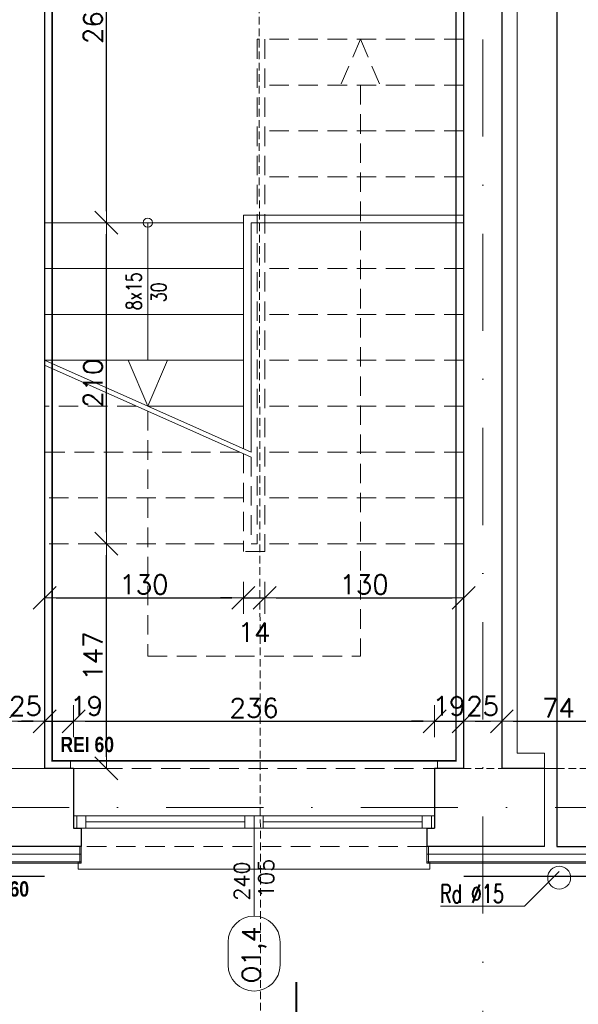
# Model space of a CAD drawing. Header units: millimetres. Extents: x 23192 to 177760, y -399809 to -79279.
# Tile 90 of 256: x 49814 to 50180, y -195729 to -195085. Entities that reach past the tile are written whole.
import ezdxf
from ezdxf.enums import TextEntityAlignment as Align

# ---------------------------------------------------------------- set-up
doc = ezdxf.new("R2010")
doc.units = ezdxf.units.MM
for name, pattern in [('2_3', [1, 0.5, -0.5]), ('CARKOVANA', [7.5, 5, -2.5]), ('DASHDOT', [25.4, 12.7, -6.35, 0, -6.35]), ('HIDDEN', [9.525, 6.35, -3.175])]:
    doc.linetypes.add(name, pattern=pattern)
doc.layers.get('0').update_dxf_attribs({"lineweight": 0})
for name, color, linetype, lineweight in [('! WYPOSAŻENIE', 252, 'Continuous', 5), ('!! 0_ Istn-okna', 6, 'Continuous', 13), ('!! 0_ Istn-sciany', 3, 'Continuous', 30), ('!! 0_ Istn-widok', 1, 'Continuous', 15), ('!! 0_ Opis', 8, 'Continuous', 13), ('!! 0_Istn-cienka', 4, 'Continuous', 9), ('!! 0_Opis_okna', 8, 'Continuous', 15), ('!! 0_Widok', 1, 'Continuous', 15), ('!! 1  WYDZIELENIE PPOŻ', 252, 'Continuous', 0), ('!! 1_ tynk zewn  - nowy', 21, 'Continuous', 20), ('!! 2_ remont Ocieplenie', 4, 'ZIGZAG', 5), ('!! wymiary osi', 250, 'Continuous', 9), ('0-osie-liniA', 14, 'DASHDOT', 5), ('Dimension (ISO)', 7, 'Continuous', 25)]:
    doc.layers.add(name, color=color, linetype=linetype, lineweight=lineweight)
doc.layers.add('!! 1_Wyburzenia', color=252, linetype='CARKOVANA', lineweight=13, true_color=0x696969)
doc.styles.add('ARCHETYP', font='romans.shx', dxfattribs={"height": 15})
doc.styles.add('Note Text (ISO)', font='tahoma.ttf')
doc.styles.add('SIMPLEX', font='simplex.shx', dxfattribs={"width": 0.77})
doc.styles.add('STYLE7', font='ARIALNB.TTF')
doc.styles.add('TXT', font='simplex.shx')
doc.linetypes.add('ZIGZAG', pattern='A,0.00254,-5.08,[131,ltypeshp.shx,S=5.08,R=0,X=-5.08,Y=0],-10.16,[131,ltypeshp.shx,S=5.08,R=180,X=5.08,Y=0],-5.08', length=20.32254)
doc.dimstyles.new('Default (ISO)', dxfattribs={"dimscale": 5, "dimtxt": 5, "dimasz": 5, "dimexe": 3.175, "dimexo": 0, "dimgap": 0.762, "dimtad": 1, "dimdec": 0, "dimrnd": 1e-08, "dimzin": 0, "dimtxsty": 'Note Text (ISO)', "dimcen": 0.09, "dimdle": 10, "dimclrd": 256, "dimclre": 256, "dimclrt": 256, "dimazin": 0, "dimtfac": 0.70104, "dimtmove": 0, "dimatfit": 3, "dimfxl": 1, "dimtolj": 1, "dimtzin": 0, "dimlwd": -1, "dimlwe": -1, "dimarcsym": 0})
doc.dimstyles.new('DIM50', dxfattribs={"dimscale": 5, "dimtxt": 2.5, "dimasz": 1.5, "dimexe": 0, "dimexo": 0, "dimgap": 0.5, "dimtad": 1, "dimdec": 4, "dimrnd": 0.5, "dimdsep": 46, "dimtxsty": 'TXT', "dimblk1": 'TICK1', "dimblk2": 'TICK1', "dimsah": 1, "dimcen": 0, "dimse1": 1, "dimse2": 1, "dimclrd": 1, "dimclre": 7, "dimclrt": 9, "dimadec": 0, "dimazin": 0, "dimtfac": 1, "dimtdec": 4, "dimtmove": 2, "dimatfit": 3, "dimldrblk": 'TICK1', "dimfxl": 1, "dimtolj": 1, "dimarcsym": 0})

# ---------------------------------------------------------------- blocks, each defined once
blk = doc.blocks.new('BLOK OSI')
at = {"layer": '0-osie-liniA', "ltscale": 5}
for points in [[(50117.21142, -193635.47368), (50117.21142, -195993.9543)], [(48639.33021, -195663.0883), (55424.2848, -195663.0883)]]:
    blk.add_lwpolyline(points, dxfattribs=at)
blk = doc.blocks.new('*D1405')
at = {"layer": 'DEFPOINTS', "color": 0, "transparency": 16777216}
for p in [(-689.8, 120.2), (510.2, 120.2), (510.2, 18.8)]:
    blk.add_point(p, dxfattribs=at)
at = {"layer": 'Dimension (ISO)', "transparency": 16777216}
for p, q in [((-689.8, 120.2), (-689.8, 2.9)), ((510.2, 120.2), (510.2, 2.9)), ((-664.8, 18.8), (485.2, 18.8))]:
    blk.add_line(p, q, dxfattribs=at)
for points in [[(-664.8, 22.9), (-664.8, 14.6), (-689.8, 18.8)], [(485.2, 22.9), (485.2, 14.6), (510.2, 18.8)]]:
    blk.add_solid(points, dxfattribs=at)
at = {"layer": 'Dimension (ISO)', "lineweight": 9, "transparency": 16777216, "insert": (-160.6, 48.6), "char_height": 25, "attachment_point": 1, "style": 'Note Text (ISO)'}
blk.add_mtext('\\A1;1200', dxfattribs=at)
blk = doc.blocks.new('1_ok-opis')
blk.add_line((0, 111.61), (0, 50))
for points in [[(-17, 128.61), (-17, 143.61)], [(17, 128.61), (17, 143.61)]]:
    blk.add_lwpolyline(points)
for centre, start, end in [((0, 143.61), 0, 180), ((0, 128.61), 180, 0)]:
    blk.add_arc(centre, 17, start, end)
at = {"style": 'ARCHETYP'}
for tag, height, rotation, p in [('NR', 12, 90, (0, 136.9)), ('NR', 12, 270, (0, 136.9)), ('SZEROKOŚĆ', 10, 90, (-8, 78.29)), ('WYSOKOŚĆ', 10, 270, (-8, 78.29)), ('WYSOKOŚĆ', 10, 90, (8, 78.29)), ('SZEROKOŚĆ', 10, 270, (8, 78.29))]:
    blk.add_attdef(tag, text='', height=height, rotation=rotation, dxfattribs=at).set_placement(p, align=Align.MIDDLE)
blk = doc.blocks.new('TICK1')
at = {"color": 2}
blk.add_line((-1, -1), (1, 1), dxfattribs=at)
at = {"color": 0}
for p, q in [((0, -1.4), (0, 1.4)), ((0, 0), (-1, 0))]:
    blk.add_line(p, q, dxfattribs=at)
blk = doc.blocks.new('*D2273')
at = {"layer": '!! wymiary osi', "color": 1, "lineweight": -2, "transparency": 16777216}
blk.add_line((50097.21, -194587.79), (49231.21, -194587.79), dxfattribs=at)
at = {"layer": 'DEFPOINTS', "color": 0, "transparency": 16777216}
for p in [(49223.71, -194587.79), (50104.71, -194639.09), (49223.71, -195576.34)]:
    blk.add_point(p, dxfattribs=at)
at = {"layer": '!! wymiary osi', "color": 1, "lineweight": -2, "transparency": 16777216, "xscale": 7.5, "yscale": 7.5, "zscale": 7.5, "rotation": 180}
blk.add_blockref('TICK1', (49223.71, -194587.79), dxfattribs=at)
at = {"layer": '!! wymiary osi', "color": 1, "lineweight": -2, "transparency": 16777216, "xscale": 7.5, "yscale": 7.5, "zscale": 7.5}
blk.add_blockref('TICK1', (50104.71, -194587.79), dxfattribs=at)
at = {"layer": '!! wymiary osi', "color": 9, "transparency": 16777216, "insert": (49664.21, -194579.04), "char_height": 12.5, "attachment_point": 5, "style": 'TXT'}
blk.add_mtext('\\A1;881', dxfattribs=at)
blk = doc.blocks.new('*D2291')
at = {"layer": '!! wymiary osi', "color": 1, "lineweight": -2, "transparency": 16777216}
blk.add_line((48888.21, -195854.74), (51948.21, -195854.74), dxfattribs=at)
at = {"layer": 'DEFPOINTS', "color": 0, "transparency": 16777216}
for p in [(48880.71, -195636.59), (51955.71, -195636.59), (51955.71, -195854.74)]:
    blk.add_point(p, dxfattribs=at)
at = {"layer": '!! wymiary osi', "color": 1, "lineweight": -2, "transparency": 16777216, "xscale": 7.5, "yscale": 7.5, "zscale": 7.5, "rotation": 180}
blk.add_blockref('TICK1', (48880.71, -195854.74), dxfattribs=at)
at = {"layer": '!! wymiary osi', "color": 1, "lineweight": -2, "transparency": 16777216, "xscale": 7.5, "yscale": 7.5, "zscale": 7.5}
blk.add_blockref('TICK1', (51955.71, -195854.74), dxfattribs=at)
at = {"layer": '!! wymiary osi', "color": 9, "transparency": 16777216, "insert": (50418.21, -195845.99), "char_height": 12.5, "attachment_point": 5, "style": 'TXT'}
blk.add_mtext('\\A1;3075', dxfattribs=at)
blk = doc.blocks.new('*D2302')
at = {"layer": '!! wymiary osi', "color": 1, "lineweight": -2, "transparency": 16777216}
blk.add_line((49813.21, -195825.86), (49823.21, -195825.86), dxfattribs=at)
at = {"layer": 'DEFPOINTS', "color": 0, "transparency": 16777216}
for p in [(49805.71, -195574.59), (49830.71, -195574.59), (49830.71, -195825.86)]:
    blk.add_point(p, dxfattribs=at)
at = {"layer": '!! wymiary osi', "color": 1, "lineweight": -2, "transparency": 16777216, "xscale": 7.5, "yscale": 7.5, "zscale": 7.5, "rotation": 180}
blk.add_blockref('TICK1', (49805.71, -195825.86), dxfattribs=at)
at = {"layer": '!! wymiary osi', "color": 1, "lineweight": -2, "transparency": 16777216, "xscale": 7.5, "yscale": 7.5, "zscale": 7.5}
blk.add_blockref('TICK1', (49830.71, -195825.86), dxfattribs=at)
at = {"layer": '!! wymiary osi', "color": 9, "transparency": 16777216, "insert": (49818.21, -195848.36), "char_height": 12.5, "attachment_point": 5, "style": 'TXT'}
blk.add_mtext('\\A1;25', dxfattribs=at)
blk = doc.blocks.new('*D2303')
at = {"layer": '!! wymiary osi', "color": 1, "lineweight": -2, "transparency": 16777216}
blk.add_line((49838.21, -195825.86), (50097.21, -195825.86), dxfattribs=at)
at = {"layer": 'DEFPOINTS', "color": 0, "transparency": 16777216}
for p in [(49830.71, -195574.59), (50104.71, -195574.59), (50104.71, -195825.86)]:
    blk.add_point(p, dxfattribs=at)
at = {"layer": '!! wymiary osi', "color": 1, "lineweight": -2, "transparency": 16777216, "xscale": 7.5, "yscale": 7.5, "zscale": 7.5, "rotation": 180}
blk.add_blockref('TICK1', (49830.71, -195825.86), dxfattribs=at)
at = {"layer": '!! wymiary osi', "color": 1, "lineweight": -2, "transparency": 16777216, "xscale": 7.5, "yscale": 7.5, "zscale": 7.5}
blk.add_blockref('TICK1', (50104.71, -195825.86), dxfattribs=at)
at = {"layer": '!! wymiary osi', "color": 9, "transparency": 16777216, "insert": (49967.71, -195817.11), "char_height": 12.5, "attachment_point": 5, "style": 'TXT'}
blk.add_mtext('\\A1;274', dxfattribs=at)
blk = doc.blocks.new('*D2304')
at = {"layer": '!! wymiary osi', "color": 1, "lineweight": -2, "transparency": 16777216}
blk.add_line((50112.21, -195825.86), (50196.21, -195825.86), dxfattribs=at)
at = {"layer": 'DEFPOINTS', "color": 0, "transparency": 16777216}
for p in [(50104.71, -195574.59), (50203.71, -195574.59), (50203.71, -195825.86)]:
    blk.add_point(p, dxfattribs=at)
at = {"layer": '!! wymiary osi', "color": 1, "lineweight": -2, "transparency": 16777216, "xscale": 7.5, "yscale": 7.5, "zscale": 7.5, "rotation": 180}
blk.add_blockref('TICK1', (50104.71, -195825.86), dxfattribs=at)
at = {"layer": '!! wymiary osi', "color": 1, "lineweight": -2, "transparency": 16777216, "xscale": 7.5, "yscale": 7.5, "zscale": 7.5}
blk.add_blockref('TICK1', (50203.71, -195825.86), dxfattribs=at)
at = {"layer": '!! wymiary osi', "color": 9, "transparency": 16777216, "insert": (50154.21, -195817.11), "char_height": 12.5, "attachment_point": 5, "style": 'TXT'}
blk.add_mtext('\\A1;99', dxfattribs=at)
blk = doc.blocks.new('*D2324')
at = {"layer": '!! wymiary osi', "color": 1, "lineweight": -2, "transparency": 16777216}
blk.add_line((49871.15, -195567.09), (49871.15, -195435.09), dxfattribs=at)
at = {"layer": 'DEFPOINTS', "color": 0, "transparency": 16777216}
for p in [(49830.71, -195427.59), (49871.15, -195427.59), (49830.71, -195574.59)]:
    blk.add_point(p, dxfattribs=at)
at = {"layer": '!! wymiary osi', "color": 1, "lineweight": -2, "transparency": 16777216, "xscale": 7.5, "yscale": 7.5, "zscale": 7.5}
for p, rotation in [((49871.15, -195427.59), 90), ((49871.15, -195574.59), 270)]:
    blk.add_blockref('TICK1', p, dxfattribs=dict(at, rotation=rotation))
at = {"layer": '!! wymiary osi', "color": 9, "transparency": 16777216, "insert": (49862.4, -195501.09), "char_height": 12.5, "attachment_point": 5, "rotation": 90, "style": 'TXT'}
blk.add_mtext('\\A1;147', dxfattribs=at)
blk = doc.blocks.new('*D2325')
at = {"layer": '!! wymiary osi', "color": 1, "lineweight": -2, "transparency": 16777216}
blk.add_line((49871.15, -195420.09), (49871.15, -195225.09), dxfattribs=at)
at = {"layer": 'DEFPOINTS', "color": 0, "transparency": 16777216}
for p in [(49830.71, -195217.59), (49871.15, -195217.59), (49830.71, -195427.59)]:
    blk.add_point(p, dxfattribs=at)
at = {"layer": '!! wymiary osi', "color": 1, "lineweight": -2, "transparency": 16777216, "xscale": 7.5, "yscale": 7.5, "zscale": 7.5}
for p, rotation in [((49871.15, -195217.59), 90), ((49871.15, -195427.59), 270)]:
    blk.add_blockref('TICK1', p, dxfattribs=dict(at, rotation=rotation))
at = {"layer": '!! wymiary osi', "color": 9, "transparency": 16777216, "insert": (49862.4, -195322.59), "char_height": 12.5, "attachment_point": 5, "rotation": 90, "style": 'TXT'}
blk.add_mtext('\\A1;210', dxfattribs=at)
blk = doc.blocks.new('*D2326')
at = {"layer": '!! wymiary osi', "color": 1, "lineweight": -2, "transparency": 16777216}
blk.add_line((49871.15, -195210.09), (49871.15, -194959.09), dxfattribs=at)
at = {"layer": 'DEFPOINTS', "color": 0, "transparency": 16777216}
for p in [(49830.71, -194951.59), (49871.15, -194951.59), (49830.71, -195217.59)]:
    blk.add_point(p, dxfattribs=at)
at = {"layer": '!! wymiary osi', "color": 1, "lineweight": -2, "transparency": 16777216, "xscale": 7.5, "yscale": 7.5, "zscale": 7.5}
for p, rotation in [((49871.15, -194951.59), 90), ((49871.15, -195217.59), 270)]:
    blk.add_blockref('TICK1', p, dxfattribs=dict(at, rotation=rotation))
at = {"layer": '!! wymiary osi', "color": 9, "transparency": 16777216, "insert": (49862.4, -195084.59), "char_height": 12.5, "attachment_point": 5, "rotation": 90, "style": 'TXT'}
blk.add_mtext('\\A1;266', dxfattribs=at)
blk = doc.blocks.new('*D2327')
at = {"layer": '!! wymiary osi', "color": 1, "lineweight": -2, "transparency": 16777216}
blk.add_line((49838.21, -195462.99), (49953.21, -195462.99), dxfattribs=at)
at = {"layer": 'DEFPOINTS', "color": 0, "transparency": 16777216}
for p in [(49830.71, -195427.59), (49960.71, -195427.59), (49960.71, -195462.99)]:
    blk.add_point(p, dxfattribs=at)
at = {"layer": '!! wymiary osi', "color": 1, "lineweight": -2, "transparency": 16777216, "xscale": 7.5, "yscale": 7.5, "zscale": 7.5, "rotation": 180}
blk.add_blockref('TICK1', (49830.71, -195462.99), dxfattribs=at)
at = {"layer": '!! wymiary osi', "color": 1, "lineweight": -2, "transparency": 16777216, "xscale": 7.5, "yscale": 7.5, "zscale": 7.5}
blk.add_blockref('TICK1', (49960.71, -195462.99), dxfattribs=at)
at = {"layer": '!! wymiary osi', "color": 9, "transparency": 16777216, "insert": (49895.71, -195454.24), "char_height": 12.5, "attachment_point": 5, "style": 'TXT'}
blk.add_mtext('\\A1;130', dxfattribs=at)
blk = doc.blocks.new('*D2328')
at = {"layer": '!! wymiary osi', "color": 1, "lineweight": -2, "transparency": 16777216}
for p, q in [((49953.21, -195462.99), (49945.71, -195462.99)), ((49960.71, -195462.99), (49974.71, -195462.99)), ((49982.21, -195462.99), (49989.71, -195462.99))]:
    blk.add_line(p, q, dxfattribs=at)
at = {"layer": 'DEFPOINTS', "color": 0, "transparency": 16777216}
for p in [(49960.71, -195427.59), (49974.71, -195427.59), (49974.71, -195462.99)]:
    blk.add_point(p, dxfattribs=at)
at = {"layer": '!! wymiary osi', "color": 1, "lineweight": -2, "transparency": 16777216, "xscale": 7.5, "yscale": 7.5, "zscale": 7.5}
blk.add_blockref('TICK1', (49960.71, -195462.99), dxfattribs=at)
at = {"layer": '!! wymiary osi', "color": 1, "lineweight": -2, "transparency": 16777216, "xscale": 7.5, "yscale": 7.5, "zscale": 7.5, "rotation": 180}
blk.add_blockref('TICK1', (49974.71, -195462.99), dxfattribs=at)
at = {"layer": '!! wymiary osi', "color": 9, "transparency": 16777216, "insert": (49967.71, -195485.49), "char_height": 12.5, "attachment_point": 5, "style": 'TXT'}
blk.add_mtext('\\A1;14', dxfattribs=at)
blk = doc.blocks.new('*D2329')
at = {"layer": '!! wymiary osi', "color": 1, "lineweight": -2, "transparency": 16777216}
blk.add_line((49982.21, -195462.99), (50097.21, -195462.99), dxfattribs=at)
at = {"layer": 'DEFPOINTS', "color": 0, "transparency": 16777216}
for p in [(49974.71, -195427.59), (50104.71, -195427.59), (50104.71, -195462.99)]:
    blk.add_point(p, dxfattribs=at)
at = {"layer": '!! wymiary osi', "color": 1, "lineweight": -2, "transparency": 16777216, "xscale": 7.5, "yscale": 7.5, "zscale": 7.5, "rotation": 180}
blk.add_blockref('TICK1', (49974.71, -195462.99), dxfattribs=at)
at = {"layer": '!! wymiary osi', "color": 1, "lineweight": -2, "transparency": 16777216, "xscale": 7.5, "yscale": 7.5, "zscale": 7.5}
blk.add_blockref('TICK1', (50104.71, -195462.99), dxfattribs=at)
at = {"layer": '!! wymiary osi', "color": 9, "transparency": 16777216, "insert": (50039.71, -195454.24), "char_height": 12.5, "attachment_point": 5, "style": 'TXT'}
blk.add_mtext('\\A1;130', dxfattribs=at)
blk = doc.blocks.new('*D2339')
at = {"layer": '!! wymiary osi', "color": 1, "lineweight": -2, "transparency": 16777216}
blk.add_line((49813.21, -195543.73), (49823.21, -195543.73), dxfattribs=at)
at = {"layer": 'DEFPOINTS', "color": 0, "transparency": 16777216}
for p in [(49830.71, -195543.73), (49830.71, -195574.59), (49805.71, -195604.59)]:
    blk.add_point(p, dxfattribs=at)
at = {"layer": '!! wymiary osi', "color": 1, "lineweight": -2, "transparency": 16777216, "xscale": 7.5, "yscale": 7.5, "zscale": 7.5, "rotation": 180}
blk.add_blockref('TICK1', (49805.71, -195543.73), dxfattribs=at)
at = {"layer": '!! wymiary osi', "color": 1, "lineweight": -2, "transparency": 16777216, "xscale": 7.5, "yscale": 7.5, "zscale": 7.5}
blk.add_blockref('TICK1', (49830.71, -195543.73), dxfattribs=at)
at = {"layer": '!! wymiary osi', "color": 9, "transparency": 16777216, "insert": (49818.21, -195533.73), "char_height": 12.5, "attachment_point": 5, "style": 'TXT'}
blk.add_mtext('\\A1;25', dxfattribs=at)
blk = doc.blocks.new('*D2340')
at = {"layer": '!! wymiary osi', "color": 1, "lineweight": -2, "transparency": 16777216}
for p, q in [((49823.21, -195543.73), (49815.71, -195543.73)), ((49830.71, -195543.73), (49849.71, -195543.73)), ((49857.21, -195543.73), (49864.71, -195543.73))]:
    blk.add_line(p, q, dxfattribs=at)
at = {"layer": 'DEFPOINTS', "color": 0, "transparency": 16777216}
for p in [(49849.71, -195543.73), (49830.71, -195574.59), (49849.71, -195574.59)]:
    blk.add_point(p, dxfattribs=at)
at = {"layer": '!! wymiary osi', "color": 1, "lineweight": -2, "transparency": 16777216, "xscale": 7.5, "yscale": 7.5, "zscale": 7.5}
blk.add_blockref('TICK1', (49830.71, -195543.73), dxfattribs=at)
at = {"layer": '!! wymiary osi', "color": 1, "lineweight": -2, "transparency": 16777216, "xscale": 7.5, "yscale": 7.5, "zscale": 7.5, "rotation": 180}
blk.add_blockref('TICK1', (49849.71, -195543.73), dxfattribs=at)
at = {"layer": '!! wymiary osi', "color": 9, "transparency": 16777216, "insert": (49858.22, -195533.73), "char_height": 12.5, "attachment_point": 5, "style": 'TXT'}
blk.add_mtext('\\A1;19', dxfattribs=at)
blk = doc.blocks.new('*D2341')
at = {"layer": '!! wymiary osi', "color": 1, "lineweight": -2, "transparency": 16777216}
blk.add_line((49857.21, -195543.73), (50078.21, -195543.73), dxfattribs=at)
at = {"layer": 'DEFPOINTS', "color": 0, "transparency": 16777216}
for p in [(50085.71, -195543.73), (49849.71, -195574.59), (50085.71, -195574.59)]:
    blk.add_point(p, dxfattribs=at)
at = {"layer": '!! wymiary osi', "color": 1, "lineweight": -2, "transparency": 16777216, "xscale": 7.5, "yscale": 7.5, "zscale": 7.5, "rotation": 180}
blk.add_blockref('TICK1', (49849.71, -195543.73), dxfattribs=at)
at = {"layer": '!! wymiary osi', "color": 1, "lineweight": -2, "transparency": 16777216, "xscale": 7.5, "yscale": 7.5, "zscale": 7.5}
blk.add_blockref('TICK1', (50085.71, -195543.73), dxfattribs=at)
at = {"layer": '!! wymiary osi', "color": 9, "transparency": 16777216, "insert": (49967.71, -195534.98), "char_height": 12.5, "attachment_point": 5, "style": 'TXT'}
blk.add_mtext('\\A1;236', dxfattribs=at)
blk = doc.blocks.new('*D2342')
at = {"layer": '!! wymiary osi', "color": 1, "lineweight": -2, "transparency": 16777216}
for p, q in [((50078.21, -195543.73), (50070.71, -195543.73)), ((50085.71, -195543.73), (50104.71, -195543.73)), ((50112.21, -195543.73), (50119.71, -195543.73))]:
    blk.add_line(p, q, dxfattribs=at)
at = {"layer": 'DEFPOINTS', "color": 0, "transparency": 16777216}
for p in [(50104.71, -195543.73), (50085.71, -195574.59), (50104.71, -195574.59)]:
    blk.add_point(p, dxfattribs=at)
at = {"layer": '!! wymiary osi', "color": 1, "lineweight": -2, "transparency": 16777216, "xscale": 7.5, "yscale": 7.5, "zscale": 7.5}
blk.add_blockref('TICK1', (50085.71, -195543.73), dxfattribs=at)
at = {"layer": '!! wymiary osi', "color": 1, "lineweight": -2, "transparency": 16777216, "xscale": 7.5, "yscale": 7.5, "zscale": 7.5, "rotation": 180}
blk.add_blockref('TICK1', (50104.71, -195543.73), dxfattribs=at)
at = {"layer": '!! wymiary osi', "color": 9, "transparency": 16777216, "insert": (50095.21, -195533.73), "char_height": 12.5, "attachment_point": 5, "style": 'TXT'}
blk.add_mtext('\\A1;19', dxfattribs=at)
blk = doc.blocks.new('*D2343')
at = {"layer": '!! wymiary osi', "color": 1, "lineweight": -2, "transparency": 16777216}
blk.add_line((50112.21, -195543.73), (50122.21, -195543.73), dxfattribs=at)
at = {"layer": 'DEFPOINTS', "color": 0, "transparency": 16777216}
for p in [(50129.71, -195543.73), (50104.71, -195574.59), (50129.71, -195574.59)]:
    blk.add_point(p, dxfattribs=at)
at = {"layer": '!! wymiary osi', "color": 1, "lineweight": -2, "transparency": 16777216, "xscale": 7.5, "yscale": 7.5, "zscale": 7.5, "rotation": 180}
blk.add_blockref('TICK1', (50104.71, -195543.73), dxfattribs=at)
at = {"layer": '!! wymiary osi', "color": 1, "lineweight": -2, "transparency": 16777216, "xscale": 7.5, "yscale": 7.5, "zscale": 7.5}
blk.add_blockref('TICK1', (50129.71, -195543.73), dxfattribs=at)
at = {"layer": '!! wymiary osi', "color": 9, "transparency": 16777216, "insert": (50117.21, -195533.73), "char_height": 12.5, "attachment_point": 5, "style": 'TXT'}
blk.add_mtext('\\A1;25', dxfattribs=at)
blk = doc.blocks.new('*D2344')
at = {"layer": '!! wymiary osi', "color": 1, "lineweight": -2, "transparency": 16777216}
blk.add_line((50137.21, -195543.73), (50196.21, -195543.73), dxfattribs=at)
at = {"layer": 'DEFPOINTS', "color": 0, "transparency": 16777216}
for p in [(50203.71, -195543.73), (50129.71, -195574.59), (50203.71, -195587.59)]:
    blk.add_point(p, dxfattribs=at)
at = {"layer": '!! wymiary osi', "color": 1, "lineweight": -2, "transparency": 16777216, "xscale": 7.5, "yscale": 7.5, "zscale": 7.5, "rotation": 180}
blk.add_blockref('TICK1', (50129.71, -195543.73), dxfattribs=at)
at = {"layer": '!! wymiary osi', "color": 1, "lineweight": -2, "transparency": 16777216, "xscale": 7.5, "yscale": 7.5, "zscale": 7.5}
blk.add_blockref('TICK1', (50203.71, -195543.73), dxfattribs=at)
at = {"layer": '!! wymiary osi', "color": 9, "transparency": 16777216, "insert": (50166.71, -195534.98), "char_height": 12.5, "attachment_point": 5, "style": 'TXT'}
blk.add_mtext('\\A1;74', dxfattribs=at)
blk = doc.blocks.new('oznaczenie przekroi')
at = {"layer": '!! 1_Wyburzenia'}
blk.add_lwpolyline([(86031.8, -195890.51), (86028.17, -193635.96)], dxfattribs=at)
blk = doc.blocks.new('A$C11ef928a')
at = {"layer": 'Dimension (ISO)', "lineweight": 9}
dim = blk.add_linear_dim(base=(510.2, 18.8), p1=(-689.8, 120.2), p2=(510.2, 120.2), angle=180, dimstyle='Default (ISO)', override={"dimdec": 0, "dimlfac": 1, "dimtp": 0, "dimtm": 0, "dimtdec": 2, "dimtofl": 0, "dimatfit": 1}, dxfattribs=at)
dim.commit()
dim.dimension.update_dxf_attribs({"geometry": '*D1405', "text_midpoint": (-125.7, 18.8), "dimtype": 128})

msp = doc.modelspace()

# ---------------------------------------------------------------- linework, layer by layer
at = {"layer": '!! 0_ Istn-okna'}
for points in [[(49849.71142, -195605.5883), (50085.71142, -195605.5883)], [(49857.71142, -195609.5883), (49961.71142, -195609.5883)], [(49973.71142, -195609.5883), (50077.71142, -195609.5883)], [(49849.71142, -195613.5883), (50085.71142, -195613.5883)]]:
    msp.add_lwpolyline(points, dxfattribs=at)
for points in [[(49851.71142, -195613.5883), (49857.71142, -195613.5883), (49857.71142, -195605.5883), (49851.71142, -195605.5883)], [(49961.71142, -195613.5883), (49967.71142, -195613.5883), (49967.71142, -195605.5883), (49961.71142, -195605.5883)], [(49967.71142, -195613.5883), (49973.71142, -195613.5883), (49973.71142, -195605.5883), (49967.71142, -195605.5883)], [(50077.71142, -195613.5883), (50083.71142, -195613.5883), (50083.71142, -195605.5883), (50077.71142, -195605.5883)]]:
    msp.add_lwpolyline(points, close=True, dxfattribs=at)
at = {"layer": '!! 0_ Istn-sciany'}
for p, q in [((50129.71142, -194364.5883), (50129.71142, -195574.5883)), ((50104.71142, -194651.5883), (50104.71142, -195574.5883)), ((49830.71142, -194926.5883), (49830.71142, -195574.5883))]:
    msp.add_line(p, q, dxfattribs=at)
for points in [[(50165.71142, -194313.5883), (50165.71142, -195625.5883)], [(49849.71142, -195574.5883), (49830.71142, -195574.5883)], [(49849.71142, -195574.5883), (49849.71142, -195613.5883)], [(50104.71142, -195574.5883), (50085.71142, -195574.5883)], [(50085.71142, -195574.5883), (50085.71142, -195613.5883)], [(50157.71142, -195574.5883), (50129.71142, -195574.5883)], [(49849.71142, -195613.5883), (49854.71142, -195613.5883)], [(49854.71142, -195613.5883), (49854.71142, -195625.5883)], [(50080.71142, -195613.5883), (50085.71142, -195613.5883)], [(50080.71142, -195613.5883), (50080.71142, -195625.5883)], [(49854.71142, -195625.5883), (49780.71142, -195625.5883)], [(50157.71142, -195625.5883), (50080.71142, -195625.5883)], [(50165.71142, -195625.5883), (50226.21802, -195625.5883)]]:
    msp.add_lwpolyline(points, dxfattribs=at)
at = {"layer": '!! 0_ Istn-widok'}
for p, q in [((49960.71142, -195212.5883), (49960.71142, -195365.36608)), ((49965.71142, -195217.5883), (49965.71142, -195367.5883)), ((50157.71142, -195564.5883), (50157.71142, -195625.5883))]:
    msp.add_line(p, q, dxfattribs=at)
for points in [[(50139.71142, -194374.5883), (50139.71142, -195564.5883)], [(49960.71142, -195217.5883), (49830.71142, -195217.5883)], [(49898.21142, -195217.5883), (49898.21142, -195307.5883)], [(50104.71142, -195212.5883), (49960.71142, -195212.5883)], [(50104.71142, -195217.5883), (49965.71142, -195217.5883)], [(49960.71142, -195247.5883), (49830.71142, -195247.5883)], [(49960.71142, -195277.5883), (49830.71142, -195277.5883)], [(49960.71142, -195307.5883), (49830.71142, -195307.5883)], [(49830.71142, -195307.5883), (49965.71142, -195367.5883)], [(49830.71142, -195310.87126), (49965.71142, -195370.87126)], [(49960.71142, -195337.5883), (49898.21142, -195337.5883)], [(50157.71142, -195564.5883), (50139.71142, -195564.5883)], [(49847.71142, -195569.5883), (50087.71142, -195569.5883)], [(49847.71142, -195574.5883), (49847.71142, -195569.5883)], [(50087.71142, -195574.5883), (50087.71142, -195569.5883)], [(49805.71142, -195574.5883), (49830.71142, -195574.5883)], [(50157.71142, -195574.5883), (50165.71142, -195574.5883)], [(49852.71142, -195635.5883), (49852.71142, -195640.5883)], [(50082.71142, -195635.5883), (50082.71142, -195640.5883)], [(50157.71142, -195635.5883), (50165.71142, -195635.5883)], [(50082.71142, -195640.5883), (49852.71142, -195640.5883)]]:
    msp.add_lwpolyline(points, dxfattribs=at)
for centre, radius in [((49898.21142, -195217.5883), 3), ((50167.21142, -195646.0883), 7.5)]:
    msp.add_circle(centre, radius, dxfattribs=at)
at = {"layer": '!! 0_Istn-cienka', "linetype": 'HIDDEN', "ltscale": 2}
for p, q in [((49969.71142, -195097.5883), (49969.71142, -195427.5883)), ((49974.71142, -195097.5883), (49974.71142, -195432.5883)), ((49960.71142, -195368.64903), (49960.71142, -195432.5883)), ((49965.71142, -195370.87126), (49965.71142, -195427.5883))]:
    msp.add_line(p, q, dxfattribs=at)
for points in [[(50104.71142, -195097.5883), (49969.71142, -195097.5883)], [(50037.21142, -195097.5883), (50024.32751, -195127.5883)], [(50037.21142, -195097.5883), (50050.09534, -195127.5883)], [(50104.71142, -195127.5883), (49974.71142, -195127.5883)], [(50037.21142, -195127.5883), (50037.21142, -195501.0883)], [(50104.71142, -195157.5883), (49974.71142, -195157.5883)], [(50104.71142, -195187.5883), (49974.71142, -195187.5883)], [(50104.71142, -195217.5883), (49974.71142, -195217.5883)], [(50104.71142, -195247.5883), (49974.71142, -195247.5883)], [(50104.71142, -195277.5883), (49974.71142, -195277.5883)], [(50104.71142, -195307.5883), (49974.71142, -195307.5883)], [(49890.82478, -195337.5883), (49830.71142, -195337.5883)], [(50104.71142, -195337.5883), (49974.71142, -195337.5883)], [(49898.21142, -195340.87126), (49898.21142, -195501.0883)], [(49958.32478, -195367.5883), (49830.71142, -195367.5883)], [(50104.71142, -195367.5883), (49974.71142, -195367.5883)], [(49960.71142, -195397.5883), (49830.71142, -195397.5883)], [(50104.71142, -195397.5883), (49974.71142, -195397.5883)], [(49960.71142, -195427.5883), (49830.71142, -195427.5883)], [(49969.71142, -195427.5883), (49965.71142, -195427.5883)], [(50104.71142, -195427.5883), (49974.71142, -195427.5883)], [(49974.71142, -195432.5883), (49960.71142, -195432.5883)], [(49898.21142, -195501.0883), (50037.21142, -195501.0883)], [(49849.71142, -195574.5883), (50085.71142, -195574.5883)], [(50080.71142, -195625.5883), (49854.71142, -195625.5883)]]:
    msp.add_lwpolyline(points, dxfattribs=at)
at = {"layer": '!! 0_Opis_okna'}
for points in [[(50144.57423, -195664.7255), (50167.21142, -195642.0883)], [(50144.57423, -195664.7255), (50089.68889, -195664.7255)]]:
    msp.add_lwpolyline(points, dxfattribs=at)
at = {"layer": '!! 0_Opis_okna', "const_width": 1.44}
msp.add_lwpolyline([(49995.34114, -195714.30937), (49995.34114, -195775.13497), (49953.2765, -195763.86378), (50010.54754, -195763.86378)], dxfattribs=at)
msp.add_lwpolyline([(49995.34114, -195714.30937), (49995.34114, -195775.13497), (49953.2765, -195763.86378), (50010.54754, -195763.86378)], dxfattribs=at)
at = {"layer": '!! 0_Widok'}
for points in [[(49898.21142, -195337.5883), (49885.32751, -195307.5883)], [(49898.21142, -195337.5883), (49911.09534, -195307.5883)]]:
    msp.add_lwpolyline(points, dxfattribs=at)
at = {"layer": '!! 1  WYDZIELENIE PPOŻ', "color": 20, "linetype": '2_3', "ltscale": 10, "true_color": 0xf65c09, "const_width": 1}
msp.add_lwpolyline([(49835.71142, -194956.5883), (50099.71142, -194956.5883), (50099.71142, -195569.5883), (49835.71142, -195569.5883)], close=True, dxfattribs=at)
for points in [[(49830.71142, -195645.17639), (49630.71142, -195645.17639)], [(50104.71142, -195645.17639), (50304.71142, -195645.17639)]]:
    msp.add_lwpolyline(points, dxfattribs=at)
at = {"layer": '!! 1_ tynk zewn  - nowy'}
for points in [[(49853.71142, -195625.5883), (49853.71142, -195636.5883)], [(49854.71142, -195625.5883), (49854.71142, -195636.5883)], [(50080.71142, -195625.5883), (50080.71142, -195636.5883)], [(50081.71142, -195625.5883), (50081.71142, -195636.5883)], [(49854.71142, -195635.5883), (49780.71142, -195635.5883)], [(49854.71142, -195636.5883), (49780.71142, -195636.5883)], [(50226.21802, -195635.5883), (50080.71142, -195635.5883)], [(50226.21802, -195636.5883), (50080.71142, -195636.5883)]]:
    msp.add_lwpolyline(points, dxfattribs=at)
at = {"layer": '!! 1_Wyburzenia'}
for points in [[(50104.71142, -195574.5883), (50129.71142, -195574.5883)], [(50165.71142, -195574.5883), (50203.71142, -195574.5883)]]:
    msp.add_lwpolyline(points, dxfattribs=at)
at = {"layer": '!! 2_ remont Ocieplenie', "linetype": 'ZIGZAG', "ltscale": 0.75}
for points in [[(49854.71142, -195630.5883), (49780.71142, -195630.5883)], [(50226.21802, -195630.5883), (50080.71142, -195630.5883)]]:
    msp.add_lwpolyline(points, dxfattribs=at)

# ---------------------------------------------------------------- block references
at = {"layer": '!! 0_Opis_okna'}
ref = msp.add_blockref('1_ok-opis', (49967.71142, -195559.5883), dxfattribs=dict(at, rotation=180))
ref.add_attrib('SZEROKOŚĆ', '240', dxfattribs={"layer": '0', "height": 10, "rotation": 90, "style": 'ARCHETYP'}).set_placement((49959.71142, -195648.30871), align=Align.MIDDLE)
ref.add_attrib('WYSOKOŚĆ', '105', dxfattribs={"layer": '0', "height": 10, "rotation": 90, "style": 'ARCHETYP'}).set_placement((49975.71142, -195646.53526), align=Align.MIDDLE)
ref.add_attrib('NR', 'O1,4', dxfattribs={"layer": '0', "height": 12, "rotation": 90, "style": 'ARCHETYP'}).set_placement((49967.71142, -195696.48975), align=Align.MIDDLE)
at = {"layer": '!! 1_Wyburzenia'}
msp.add_blockref('oznaczenie przekroi', (-36059.54271, 0), dxfattribs=at)
at = {"layer": '!! wymiary osi'}
msp.add_blockref('BLOK OSI', (0, 63), dxfattribs=at)
at = {"xscale": -0.1, "yscale": 0.1, "zscale": 0.1, "rotation": 90}
msp.add_blockref('A$C11ef928a', (82225.12684, -195364.3052), dxfattribs=at)

# ---------------------------------------------------------------- texts
at = {"layer": '! WYPOSAŻENIE', "color": 20, "true_color": 0xf65c09, "char_height": 10, "attachment_point": 1, "style": 'STYLE7'}
for s, insert in [('REI 60', (49841.09537, -195553.93841)), ('EI 60', (49793.8124, -195648.43656))]:
    msp.add_mtext_dynamic_manual_height_columns(s, width=58.1261145, gutter_width=75, heights=[0], dxfattribs=dict(at, insert=insert))
at = {"layer": '!! 0_ Opis', "style": 'SIMPLEX', "width": 0.75}
for s, p in [('8x15', (49894.17713, -195274.84819)), ('30', (49910.3282, -195269.56804))]:
    msp.add_text(s, height=10, rotation=90, dxfattribs=at).set_placement(p)
at = {"layer": '!! 0_Opis_okna', "style": 'ARCHETYP', "width": 0.7}
msp.add_text('Rd %%C15', height=12, rotation=359.99999996, dxfattribs=at).set_placement((50089.32858, -195662.55211))

# ---------------------------------------------------------------- dimensions: what is measured, and where the dimension line sits
at = {"layer": '!! wymiary osi'}
for base, p1, p2, picture, middle in [((49223.71142, -194587.78872), (50104.71142, -194639.0883), (49223.71142, -195576.33887), '*D2273', (49664.21142, -194579.03872)), ((49960.71142, -195462.98565), (49830.71142, -195427.5883), (49960.71142, -195427.5883), '*D2327', (49895.71142, -195454.23565)), ((49974.71142, -195462.98565), (49960.71142, -195427.5883), (49974.71142, -195427.5883), '*D2328', (49967.71142, -195485.48565)), ((50104.71142, -195462.98565), (49974.71142, -195427.5883), (50104.71142, -195427.5883), '*D2329', (50039.71142, -195454.23565)), ((49830.71142, -195543.72628), (49805.71142, -195604.5883), (49830.71142, -195574.5883), '*D2339', (49818.21142, -195533.72628)), ((50085.71142, -195543.72628), (49849.71142, -195574.5883), (50085.71142, -195574.5883), '*D2341', (49967.71142, -195534.97628)), ((50104.71142, -195543.72628), (50085.71142, -195574.5883), (50104.71142, -195574.5883), '*D2342', (50095.21142, -195533.72628)), ((50129.71142, -195543.72628), (50104.71142, -195574.5883), (50129.71142, -195574.5883), '*D2343', (50117.21142, -195533.72628)), ((50203.71142, -195543.72628), (50129.71142, -195574.5883), (50203.71142, -195587.5883), '*D2344', (50166.71142, -195534.97628)), ((49830.71142, -195825.85653), (49805.71142, -195574.5883), (49830.71142, -195574.5883), '*D2302', (49818.21142, -195848.35653)), ((50104.71142, -195825.85653), (49830.71142, -195574.5883), (50104.71142, -195574.5883), '*D2303', (49967.71142, -195817.10653)), ((50203.71142, -195825.85653), (50104.71142, -195574.5883), (50203.71142, -195574.5883), '*D2304', (50154.21142, -195817.10653)), ((51955.71142, -195854.73717), (48880.71142, -195636.5883), (51955.71142, -195636.5883), '*D2291', (50418.21142, -195845.98717))]:
    dim = msp.add_linear_dim(base=base, p1=p1, p2=p2, dimstyle='DIM50', dxfattribs=at)
    dim.commit()
    dim.dimension.update_dxf_attribs({"geometry": picture, "text_midpoint": middle})
for base, p1, p2, picture, middle in [((49871.1472, -194951.5883), (49830.71142, -195217.5883), (49830.71142, -194951.5883), '*D2326', (49862.3972, -195084.5883)), ((49871.1472, -195217.5883), (49830.71142, -195427.5883), (49830.71142, -195217.5883), '*D2325', (49862.3972, -195322.5883)), ((49871.1472, -195427.5883), (49830.71142, -195574.5883), (49830.71142, -195427.5883), '*D2324', (49862.3972, -195501.0883))]:
    dim = msp.add_linear_dim(base=base, p1=p1, p2=p2, angle=90, dimstyle='DIM50', dxfattribs=at)
    dim.commit()
    dim.dimension.update_dxf_attribs({"geometry": picture, "text_midpoint": middle})
dim = msp.add_linear_dim(base=(49849.71142, -195543.72628), p1=(49830.71142, -195574.5883), p2=(49849.71142, -195574.5883), dimstyle='DIM50', dxfattribs=at)
dim.commit()
dim.dimension.update_dxf_attribs({"geometry": '*D2340', "text_midpoint": (49858.21639, -195533.72628), "dimtype": 160})

doc.saveas('drawing.dxf')
